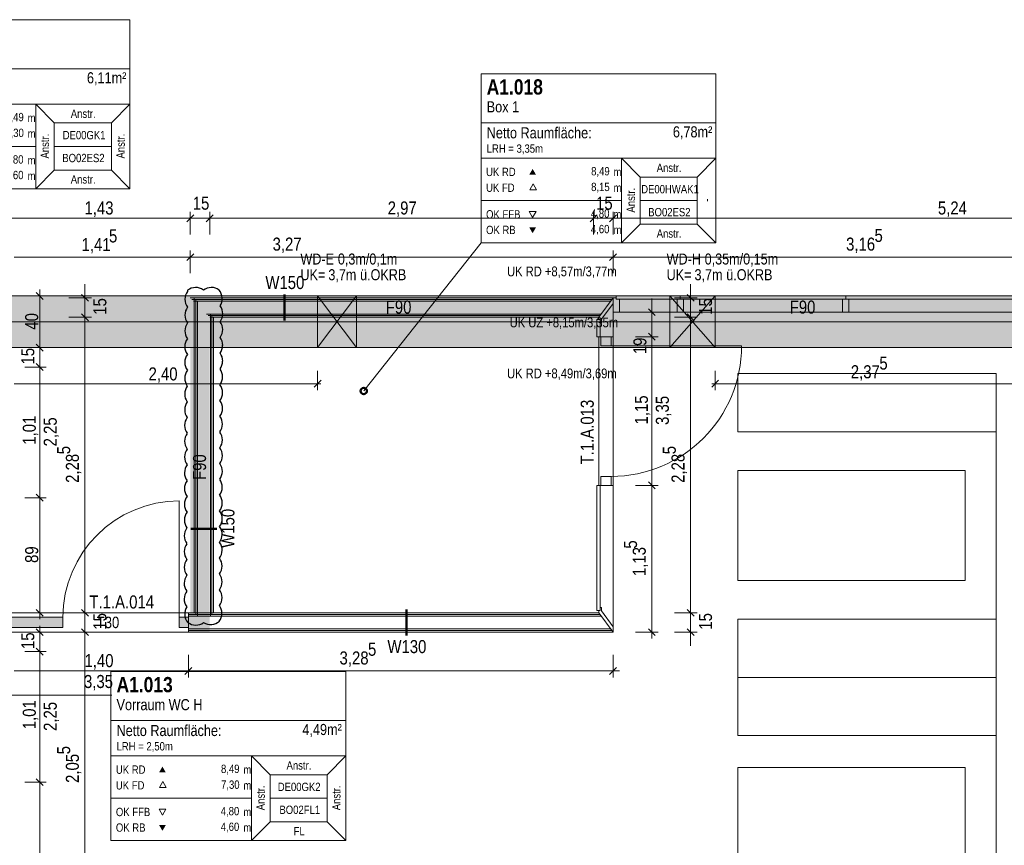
# Model space of a CAD drawing. Extents: x -620 to 3480, y 62 to 1107.
# Tile 66 of 244: x -324 to -171, y 685 to 813. Entities that reach past the tile are written whole.
import ezdxf
from ezdxf.lldxf.tags import DXFTag

# ---------------------------------------------------------------- set-up
doc = ezdxf.new("R2010")
doc.units = 0
doc.layers.get('0').update_dxf_attribs({"lineweight": 35})
for name, color, linetype, lineweight, true_color in [('00 -Bauelemente -Dämmung innen', 7, 'Continuous', 9, 0xff7fe6), ('00 -Bauelemente -Gipskarton', 7, 'Continuous', 9, 0xff7fe6), ('00_Beschriftung UZ', 3, 'Continuous', 13, 0x00ff00), ('30 -34 Innenwände- 11 Durchbruch', 4, 'Continuous', 9, 0x00ffff), ('30 -34 Innenwände- 2 nichttragend', 7, 'Continuous', 18, 0xff7fe6), ('30 -34 Innenwände- 4 Türen_Fenster', 9, 'Continuous', 15, 0x808080), ('30 -35 Decken- 1 Konstruktion-Träger- Stahlbeton', 7, 'grob-A06G9GKW8I', 13, 0x33aa00), ('60- 61 allgemeine Ausstattung- 1 Möbel', 7, 'Continuous', 9, 0x00cccc), ('70 -75 Raumstempel- 1 Raumstempel', 1, 'Continuous', 50, 0xff0000), ('70 -75 Raumstempel-2 Verweislinie', 1, 'Continuous', 9, 0xff0000), ('70 -76 Bemaßung- 2 Allgemein', 9, 'Continuous', 5, 0x808080), ('iwb_Schraffur_ F90_feuerbestaendig', 1, 'Continuous', 13, 0xff0000), ('iwb_Schraffur_ Verglasung', 5, 'Continuous', 13, 0x0000ff)]:
    doc.layers.add(name, color=color, linetype=linetype, lineweight=lineweight, true_color=true_color)
for name, color, linetype, lineweight in [('70 -71 Achsen- 1 Gebäudeachsen', 7, 'STRICHPUNKT2-A06G9GKV8I', 18), ('70 -75 Raumstempel- 3 Wandstempel', 7, 'Continuous', 50), ('Keine', 7, 'Continuous', 9), ('Keine-1', 7, 'Continuous', 15)]:
    doc.layers.add(name, color=color, linetype=linetype, lineweight=lineweight)
doc.layers.add('iwb_Schraffur_Unterzug', color=7, linetype='Continuous', lineweight=5, true_color=0xffffcc, plot=False)
doc.styles.get("Standard").update_dxf_attribs({"font": 'ARIALN.TTF'})
tags = doc.linetypes.add('grob-A06G9GKW8I', pattern=[14, 3, -8, 3]).pattern_tags.tags
tags[8:9] = [DXFTag(74, 4), DXFTag(75, 0), DXFTag(340, '0'), DXFTag(46, 0.0), DXFTag(50, 0.0), DXFTag(44, 0.0), DXFTag(45, 0.0)]
tags[6:7] = [DXFTag(74, 4), DXFTag(75, 0), DXFTag(340, '0'), DXFTag(46, 0.0), DXFTag(50, 0.0), DXFTag(44, 0.0), DXFTag(45, 0.0)]
tags[4:5] = [DXFTag(74, 4), DXFTag(75, 0), DXFTag(340, '0'), DXFTag(46, 0.0), DXFTag(50, 0.0), DXFTag(44, 0.0), DXFTag(45, 0.0)]
tags = doc.linetypes.add('STRICHPUNKT2-A06G9GKV8I', pattern=[12.7, 6.35, -3.175, 0, -3.175]).pattern_tags.tags
tags[10:11] = [DXFTag(74, 4), DXFTag(75, 0), DXFTag(340, '0'), DXFTag(46, 0.0), DXFTag(50, 0.0), DXFTag(44, 0.0), DXFTag(45, 0.0)]
tags[8:9] = [DXFTag(74, 4), DXFTag(75, 0), DXFTag(340, '0'), DXFTag(46, 0.0), DXFTag(50, 0.0), DXFTag(44, 0.0), DXFTag(45, 0.0)]
tags[6:7] = [DXFTag(74, 4), DXFTag(75, 0), DXFTag(340, '0'), DXFTag(46, 0.0), DXFTag(50, 0.0), DXFTag(44, 0.0), DXFTag(45, 0.0)]
tags[4:5] = [DXFTag(74, 4), DXFTag(75, 0), DXFTag(340, '0'), DXFTag(46, 0.0), DXFTag(50, 0.0), DXFTag(44, 0.0), DXFTag(45, 0.0)]

# ---------------------------------------------------------------- blocks, each defined once
blk = doc.blocks.new('Referenz-A06G9GKX8I')
at = {"layer": '00 -Bauelemente -Dämmung innen', "color": 0, "linetype": 'Continuous', "ltscale": 0.13}
for p, q in [((-232.18, 769.16), (-296.71, 769.16)), ((-296.11, 769.16), (-296.11, 720.46)), ((-233.65, 767.16), (-294.71, 767.16)), ((-294.11, 767.16), (-294.11, 720.46)), ((-297.51, 720.46), (-294.21, 720.46)), ((-294.21, 720.46), (-233.65, 720.46)), ((-297.51, 718.46), (-294.21, 718.46)), ((-294.21, 718.46), (-232.18, 718.46))]:
    blk.add_line(p, q, dxfattribs=at)
at = {"layer": '00 -Bauelemente -Gipskarton', "color": 0, "linetype": 'Continuous', "ltscale": 0.13}
for p, q in [((-231.81, 769.66), (-297.21, 769.66)), ((-232, 769.41), (-296.96, 769.41)), ((-296.61, 769.66), (-296.61, 720.96)), ((-296.36, 769.41), (-296.36, 720.71)), ((-232.18, 769.16), (-296.71, 769.16)), ((-296.11, 769.16), (-296.11, 720.46)), ((-233.65, 767.16), (-294.71, 767.16)), ((-233.83, 766.91), (-294.46, 766.91)), ((-234.01, 766.66), (-294.21, 766.66)), ((-294.11, 767.16), (-294.11, 720.46)), ((-293.86, 766.91), (-293.86, 720.71)), ((-293.61, 766.66), (-293.61, 720.96)), ((-297.51, 720.96), (-294.21, 720.96)), ((-297.51, 720.71), (-294.21, 720.71)), ((-294.21, 720.96), (-234.01, 720.96)), ((-294.21, 720.71), (-233.83, 720.71)), ((-297.51, 720.46), (-294.21, 720.46)), ((-294.21, 720.46), (-233.65, 720.46)), ((-297.51, 718.46), (-294.21, 718.46)), ((-297.51, 718.21), (-294.21, 718.21)), ((-297.51, 717.96), (-294.21, 717.96)), ((-294.21, 718.46), (-232.18, 718.46)), ((-294.21, 718.21), (-232, 718.21)), ((-294.21, 717.96), (-231.81, 717.96))]:
    blk.add_line(p, q, dxfattribs=at)
at = {"layer": '30 -34 Innenwände- 11 Durchbruch', "color": 0, "linetype": 'Continuous', "ltscale": 0.13}
for p, q in [((-277.51, 761.96), (-277.51, 769.96)), ((-277.51, 769.96), (-271.51, 761.96)), ((-271.51, 769.96), (-277.51, 761.96)), ((-277.51, 769.96), (-271.51, 769.96)), ((-271.51, 769.96), (-277.51, 761.96)), ((-271.51, 761.96), (-277.51, 769.96)), ((-271.51, 761.96), (-271.51, 769.96)), ((-223.01, 769.96), (-216.01, 769.96)), ((-216.01, 769.96), (-223.01, 761.96)), ((-216.01, 761.96), (-223.01, 769.96)), ((-223.01, 761.96), (-223.01, 769.96)), ((-223.01, 769.96), (-216.01, 761.96)), ((-216.01, 769.96), (-223.01, 761.96)), ((-216.01, 761.96), (-216.01, 769.96)), ((-277.51, 761.96), (-271.51, 761.96)), ((-223.01, 761.96), (-216.01, 761.96))]:
    blk.add_line(p, q, dxfattribs=at)
at = {"layer": '30 -34 Innenwände- 11 Durchbruch', "color": 0, "lineweight": 0}
for points in [[(-277.51, 761.96), (-277.51, 769.96), (-274.51, 765.96)], [(-271.51, 761.96), (-274.51, 765.96), (-271.51, 769.96)], [(-223.01, 761.96), (-223.01, 769.96), (-219.51, 765.96)], [(-216.01, 761.96), (-219.51, 765.96), (-216.01, 769.96)]]:
    blk.add_solid(points, dxfattribs=at)
at = {"layer": '30 -34 Innenwände- 2 nichttragend', "color": 0, "linetype": 'Continuous', "ltscale": 0.18}
for p, q in [((-231.81, 769.66), (-297.21, 769.66)), ((-296.61, 769.66), (-296.61, 720.96)), ((-234.01, 766.66), (-294.21, 766.66)), ((-293.61, 766.66), (-293.61, 720.96)), ((-297.51, 720.96), (-294.21, 720.96)), ((-297.51, 720.71), (-297.51, 720.96)), ((-297.51, 720.71), (-297.51, 720.96)), ((-297.51, 720.46), (-297.51, 720.71)), ((-297.51, 717.96), (-297.51, 720.71)), ((-294.21, 720.96), (-234.01, 720.96)), ((-297.51, 718.46), (-297.51, 720.46)), ((-297.51, 718.21), (-297.51, 718.46)), ((-297.51, 717.96), (-297.51, 718.21)), ((-297.51, 717.96), (-294.21, 717.96)), ((-294.21, 717.96), (-231.81, 717.96))]:
    blk.add_line(p, q, dxfattribs=at)
at = {"layer": '30 -34 Innenwände- 2 nichttragend', "color": 0, "lineweight": 9}
for p, q in [((-234.01, 766.66), (-231.81, 769.66)), ((-231.81, 769.66), (-231.81, 763.66)), ((-231.81, 767.46), (-231.81, 769.66)), ((-231.81, 769.66), (-231.31, 769.66)), ((-169.01, 769.96), (-231.31, 769.96)), ((-231.31, 769.96), (-231.31, 769.46)), ((-231.31, 769.46), (-169.01, 769.46)), ((-230.81, 769.46), (-230.81, 767.46)), ((-221.91, 767.46), (-221.91, 769.46)), ((-221.41, 769.46), (-221.41, 769.96)), ((-220.91, 767.46), (-220.91, 769.46)), ((-196.31, 767.46), (-196.31, 769.46)), ((-195.81, 769.46), (-195.81, 769.96)), ((-195.31, 767.46), (-195.31, 769.46)), ((-233.61, 766.36), (-231.81, 768.81)), ((-234.31, 766.25), (-234.27, 766.31)), ((-234.31, 763.66), (-234.31, 766.25)), ((-234.27, 766.31), (-233.81, 766.31)), ((-234.01, 766.31), (-234.01, 766.66)), ((-233.81, 763.66), (-233.81, 766.31)), ((-233.61, 765.81), (-233.61, 766.36)), ((-230.81, 767.46), (-231.81, 767.46)), ((-230.81, 767.46), (-195.31, 767.46)), ((-195.31, 767.46), (-168.51, 767.46)), ((-233.81, 765.81), (-233.61, 765.81)), ((-231.81, 763.66), (-234.31, 763.66)), ((-231.81, 740.66), (-234.31, 740.66)), ((-234.31, 740.66), (-234.31, 721.37)), ((-233.81, 721.3), (-233.81, 740.66)), ((-231.81, 717.96), (-231.81, 740.66)), ((-234.31, 721.37), (-234.27, 721.3)), ((-234.27, 721.3), (-233.81, 721.3)), ((-234.01, 721.3), (-234.01, 720.96)), ((-234.01, 720.96), (-231.81, 717.96)), ((-233.81, 721.8), (-233.61, 721.8)), ((-233.61, 721.8), (-233.61, 721.26)), ((-233.61, 721.26), (-231.81, 718.8))]:
    blk.add_line(p, q, dxfattribs=at)
at = {"layer": '30 -34 Innenwände- 2 nichttragend', "color": 0}
for p, q in [((-231.81, 769.66), (-231.81, 768.81)), ((-231.81, 769.66), (-231.31, 769.66)), ((-231.31, 769.66), (-231.31, 769.46)), ((-231.31, 769.46), (-230.81, 769.46)), ((-230.81, 769.46), (-230.81, 767.46)), ((-221.91, 767.46), (-221.91, 769.46)), ((-221.91, 769.46), (-220.91, 769.46)), ((-220.91, 769.46), (-220.91, 767.46)), ((-196.31, 767.46), (-196.31, 769.46)), ((-196.31, 769.46), (-195.31, 769.46)), ((-195.31, 769.46), (-195.31, 767.46)), ((-231.81, 768.81), (-233.61, 766.36)), ((-234.01, 766.31), (-234.01, 766.66)), ((-233.81, 766.31), (-234.01, 766.31)), ((-233.81, 765.81), (-233.81, 766.31)), ((-233.61, 766.36), (-233.61, 765.81)), ((-230.81, 767.46), (-231.81, 767.46)), ((-220.91, 767.46), (-221.91, 767.46)), ((-195.31, 767.46), (-196.31, 767.46)), ((-233.61, 765.81), (-233.81, 765.81)), ((-234.01, 720.96), (-234.01, 721.3)), ((-234.01, 721.3), (-233.81, 721.3)), ((-233.81, 721.3), (-233.81, 721.8)), ((-233.81, 721.8), (-233.61, 721.8)), ((-233.61, 721.8), (-233.61, 721.26)), ((-233.61, 721.26), (-231.81, 718.8)), ((-231.81, 718.8), (-231.81, 717.96))]:
    blk.add_line(p, q, dxfattribs=at)
at = {"layer": '30 -34 Innenwände- 2 nichttragend', "color": 0, "lineweight": 5}
for p, q in [((-231.31, 769.96), (-231.31, 769.46)), ((-221.41, 769.96), (-231.31, 769.96)), ((-231.31, 769.46), (-221.41, 769.46)), ((-221.41, 769.46), (-221.41, 769.96)), ((-221.41, 769.96), (-221.41, 769.46)), ((-195.81, 769.96), (-221.41, 769.96)), ((-221.41, 769.46), (-195.81, 769.46)), ((-195.81, 769.96), (-195.81, 769.46)), ((-170.21, 769.96), (-195.81, 769.96)), ((-195.81, 769.46), (-195.81, 769.96)), ((-195.81, 769.46), (-170.21, 769.46)), ((-234.31, 766.25), (-234.31, 763.66)), ((-233.81, 766.31), (-234.27, 766.31)), ((-233.81, 763.66), (-233.81, 766.31)), ((-234.31, 763.66), (-233.81, 763.66)), ((-234.31, 721.37), (-234.31, 740.66)), ((-234.31, 740.66), (-233.81, 740.66)), ((-233.81, 740.66), (-233.81, 721.3)), ((-233.81, 721.3), (-234.27, 721.3))]:
    blk.add_line(p, q, dxfattribs=at)
at = {"layer": '30 -34 Innenwände- 2 nichttragend', "color": 0, "linetype": 'Continuous', "lineweight": 9, "ltscale": 0.13}
for p, q in [((-231.81, 763.66), (-234.01, 763.66)), ((-231.81, 763.66), (-234.01, 763.66)), ((-231.81, 740.66), (-234.01, 740.66)), ((-231.81, 740.66), (-234.01, 740.66))]:
    blk.add_line(p, q, dxfattribs=at)
at = {"layer": '30 -34 Innenwände- 4 Türen_Fenster', "color": 0, "linetype": 'grob-A06G9GKW8I', "ltscale": 0.15}
for p, q in [((-234.01, 740.66), (-234.01, 763.66)), ((-231.81, 740.66), (-231.81, 763.66)), ((-232.11, 762.26), (-211.91, 762.26)), ((-298.91, 720.26), (-298.91, 738.26)), ((-325.51, 720.96), (-297.51, 720.96)), ((-325.51, 717.96), (-297.51, 717.96))]:
    blk.add_line(p, q, dxfattribs=at)
at = {"layer": '30 -34 Innenwände- 4 Türen_Fenster', "color": 0, "linetype": 'Continuous', "ltscale": 0.15}
for p, q in [((-233.71, 762.26), (-233.71, 763.66)), ((-233.71, 763.66), (-232.11, 763.66)), ((-232.11, 763.66), (-232.11, 762.26)), ((-232.11, 762.26), (-233.71, 762.26)), ((-233.71, 740.66), (-233.71, 742.06)), ((-233.71, 742.06), (-232.11, 742.06)), ((-232.11, 742.06), (-232.11, 740.66)), ((-232.11, 740.66), (-233.71, 740.66)), ((-325.51, 720.26), (-316.91, 720.26)), ((-316.91, 720.26), (-316.91, 718.66)), ((-298.91, 720.26), (-297.51, 720.26)), ((-298.91, 718.66), (-298.91, 720.26)), ((-297.51, 720.26), (-297.51, 718.66)), ((-316.91, 718.66), (-325.51, 718.66)), ((-297.51, 718.66), (-298.91, 718.66))]:
    blk.add_line(p, q, dxfattribs=at)
at = {"layer": '30 -34 Innenwände- 4 Türen_Fenster', "color": 0, "linetype": 'grob-A06G9GKW8I', "ltscale": 0.15}
for centre, major_axis in [((-232.11, 762.26), (0, -20.2)), ((-298.91, 720.26), (0, 18))]:
    blk.add_ellipse(centre, major_axis=major_axis, ratio=1, start_param=0, end_param=1.570796, dxfattribs=at)
at = {"layer": '30 -35 Decken- 1 Konstruktion-Träger- Stahlbeton', "color": 0}
for p, q in [((-562.01, 769.96), (-3.51, 769.96)), ((-562.01, 761.96), (-3.51, 761.96))]:
    blk.add_line(p, q, dxfattribs=at)
at = {"layer": '60- 61 allgemeine Ausstattung- 1 Möbel', "color": 0, "linetype": 'Continuous', "ltscale": 0.13}
for p, q in [((-212.51, 757.96), (-172.51, 757.96)), ((-212.51, 748.96), (-212.51, 757.96)), ((-172.51, 666.06), (-172.51, 757.96)), ((-172.51, 757.96), (-172.51, 748.96)), ((-172.51, 748.96), (-212.51, 748.96)), ((-212.51, 742.96), (-177.33, 742.96)), ((-212.51, 725.96), (-212.51, 742.96)), ((-177.33, 742.96), (-177.33, 725.96)), ((-177.33, 725.96), (-212.51, 725.96)), ((-212.51, 719.96), (-172.51, 719.96)), ((-212.51, 710.96), (-212.51, 719.96)), ((-172.51, 719.96), (-172.51, 710.96)), ((-212.51, 710.96), (-172.51, 710.96)), ((-212.51, 701.96), (-212.51, 710.96)), ((-172.51, 710.96), (-212.51, 710.96)), ((-172.51, 710.96), (-172.51, 701.96)), ((-172.51, 701.96), (-212.51, 701.96)), ((-212.51, 697.01), (-177.33, 697.01)), ((-212.51, 680.01), (-212.51, 697.01)), ((-177.33, 697.01), (-177.33, 680.01))]:
    blk.add_line(p, q, dxfattribs=at)
at = {"layer": '70 -71 Achsen- 1 Gebäudeachsen', "color": 0, "linetype": 'STRICHPUNKT2-A06G9GKV8I', "ltscale": 0.18}
blk.add_line((-562.01, 765.96), (85.43, 765.96), dxfattribs=at)
at = {"layer": '70 -75 Raumstempel- 1 Raumstempel', "color": 0, "lineweight": 9}
for p, q in [((-306.54, 812.68), (-342.86, 812.68)), ((-306.54, 786.54), (-306.54, 812.68)), ((-306.54, 805.08), (-342.86, 805.08)), ((-252.21, 804.31), (-252.21, 778.17)), ((-215.89, 804.31), (-252.21, 804.31)), ((-215.89, 778.17), (-215.89, 804.31)), ((-342.86, 799.61), (-321.13, 799.61)), ((-318.25, 796.71), (-321.13, 799.61)), ((-306.54, 799.61), (-321.13, 799.61)), ((-321.13, 799.61), (-321.13, 786.54)), ((-309.42, 796.71), (-306.54, 799.61)), ((-318.25, 789.43), (-318.25, 796.71)), ((-318.25, 796.71), (-309.42, 796.71)), ((-309.42, 789.43), (-309.42, 796.71)), ((-215.89, 796.72), (-252.21, 796.72)), ((-342.86, 793.07), (-321.13, 793.07)), ((-309.42, 793.07), (-318.25, 793.07)), ((-252.21, 791.24), (-230.48, 791.24)), ((-227.6, 788.35), (-230.48, 791.24)), ((-215.89, 791.24), (-230.48, 791.24)), ((-230.48, 791.24), (-230.48, 778.17)), ((-218.77, 788.35), (-215.89, 791.24)), ((-318.25, 789.43), (-321.13, 786.54)), ((-318.25, 789.43), (-309.42, 789.43)), ((-309.42, 789.43), (-306.54, 786.54)), ((-227.6, 781.07), (-227.6, 788.35)), ((-227.6, 788.35), (-218.77, 788.35)), ((-218.77, 781.07), (-218.77, 788.35)), ((-306.54, 786.54), (-342.86, 786.54)), ((-244.18, 787.28), (-244.7, 786.38)), ((-244.7, 786.38), (-243.65, 786.38)), ((-243.65, 786.38), (-244.18, 787.28)), ((-252.21, 784.71), (-230.48, 784.71)), ((-218.77, 784.71), (-227.6, 784.71)), ((-244.25, 782.1), (-244.77, 783.01)), ((-244.77, 783.01), (-243.72, 783.01)), ((-243.72, 783.01), (-244.25, 782.1)), ((-227.6, 781.07), (-230.48, 778.17)), ((-227.6, 781.07), (-218.77, 781.07)), ((-218.77, 781.07), (-215.89, 778.17)), ((-215.89, 778.17), (-252.21, 778.17)), ((-309.49, 711.89), (-309.49, 685.75)), ((-273.16, 711.89), (-309.49, 711.89)), ((-273.16, 685.75), (-273.16, 711.89)), ((-273.16, 704.29), (-309.49, 704.29)), ((-309.49, 698.82), (-287.76, 698.82)), ((-284.87, 695.92), (-287.76, 698.82)), ((-273.16, 698.82), (-287.76, 698.82)), ((-287.76, 698.82), (-287.76, 685.75)), ((-276.05, 695.92), (-273.16, 698.82)), ((-301.45, 694.86), (-301.97, 693.95)), ((-300.93, 693.95), (-301.45, 694.86)), ((-284.87, 688.65), (-284.87, 695.92)), ((-284.87, 695.92), (-276.05, 695.92)), ((-276.05, 688.65), (-276.05, 695.92)), ((-301.97, 693.95), (-300.93, 693.95)), ((-309.49, 692.28), (-287.76, 692.28)), ((-276.05, 692.28), (-284.87, 692.28)), ((-301.52, 689.68), (-302.04, 690.58)), ((-302.04, 690.58), (-301, 690.58)), ((-301, 690.58), (-301.52, 689.68)), ((-284.87, 688.65), (-287.76, 685.75)), ((-284.87, 688.65), (-276.05, 688.65)), ((-276.05, 688.65), (-273.16, 685.75)), ((-273.16, 685.75), (-309.49, 685.75))]:
    blk.add_line(p, q, dxfattribs=at)
at = {"layer": '70 -75 Raumstempel- 1 Raumstempel', "color": 0, "lineweight": 0}
for points in [[(-243.72, 788.7), (-244.25, 789.6), (-244.77, 788.7)], [(-243.72, 780.57), (-244.25, 779.66), (-244.77, 780.57)], [(-301, 696.27), (-301.52, 697.18), (-302.04, 696.27)], [(-301, 688.14), (-301.52, 687.24), (-302.04, 688.14)]]:
    blk.add_solid(points, dxfattribs=at)
at = {"layer": '70 -75 Raumstempel- 3 Wandstempel', "color": 0, "linetype": 'Continuous', "ltscale": 0.5}
for p, q in [((-282.65, 770.16), (-282.65, 766.16)), ((-293.11, 733.96), (-297.11, 733.96)), ((-263.76, 717.46), (-263.76, 721.46))]:
    blk.add_line(p, q, dxfattribs=at)
at = {"layer": '70 -75 Raumstempel-2 Verweislinie', "color": 0}
for p, q in [((-252.21, 778.17), (-270.38, 755.26)), ((-309.36, 708.2), (-359.16, 708.2))]:
    blk.add_line(p, q, dxfattribs=at)
at = {"layer": '70 -75 Raumstempel-2 Verweislinie', "color": 0, "linetype": 'ByBlock', "lineweight": 50, "ltscale": 0.5}
blk.add_circle((-270.38, 755.26), 0.5, dxfattribs=at)
at = {"layer": '70 -76 Bemaßung- 2 Allgemein', "color": 0, "linetype": 'Continuous', "ltscale": 0.13}
for p, q in [((-298.27, 781.96), (-324.75, 781.96)), ((-298.27, 781.96), (-299.33, 781.96)), ((-296.21, 781.96), (-298.27, 781.96)), ((-296.21, 781.96), (-298.27, 781.96)), ((-297.21, 779.46), (-297.21, 782.96)), ((-297.21, 779.46), (-297.21, 782.96)), ((-294.21, 781.96), (-297.21, 781.96)), ((-295.21, 781.96), (-293.15, 781.96)), ((-295.21, 781.96), (-293.15, 781.96)), ((-294.21, 779.46), (-294.21, 782.96)), ((-294.21, 779.46), (-294.21, 782.96)), ((-235.87, 781.96), (-293.15, 781.96)), ((-293.15, 781.96), (-292.09, 781.96)), ((-235.87, 781.96), (-236.93, 781.96)), ((-233.81, 781.96), (-235.87, 781.96)), ((-233.81, 781.96), (-235.87, 781.96)), ((-234.81, 779.46), (-234.81, 782.96)), ((-234.81, 779.46), (-234.81, 782.96)), ((-231.81, 781.96), (-234.81, 781.96)), ((-232.81, 781.96), (-230.75, 781.96)), ((-232.81, 781.96), (-230.75, 781.96)), ((-231.81, 779.46), (-231.81, 782.96)), ((-231.81, 779.46), (-231.81, 782.96)), ((-230.75, 781.96), (-229.69, 781.96)), ((-128.07, 781.96), (-230.75, 781.96)), ((-297.21, 773.46), (-297.21, 776.96)), ((-297.21, 773.46), (-297.21, 776.96)), ((-231.81, 773.46), (-231.81, 776.96)), ((-231.81, 773.46), (-231.81, 776.96)), ((-298.27, 775.96), (-324.45, 775.96)), ((-296.21, 775.96), (-298.27, 775.96)), ((-298.21, 775.96), (-296.15, 775.96)), ((-232.87, 775.96), (-296.15, 775.96)), ((-230.81, 775.96), (-232.87, 775.96)), ((-232.81, 775.96), (-230.75, 775.96)), ((-169.57, 775.96), (-230.75, 775.96)), ((-320.51, 770.96), (-320.51, 768.9)), ((-313.51, 770.72), (-313.51, 771.78)), ((-219.81, 770.72), (-219.81, 771.78)), ((-322.51, 769.96), (-319.51, 769.96)), ((-316.01, 769.66), (-312.51, 769.66)), ((-313.51, 768.66), (-313.51, 770.72)), ((-313.51, 766.66), (-313.51, 769.66)), ((-225.81, 768.52), (-225.81, 769.58)), ((-222.31, 769.66), (-218.81, 769.66)), ((-219.81, 768.66), (-219.81, 770.72)), ((-219.81, 766.66), (-219.81, 769.66)), ((-320.51, 763.02), (-320.51, 768.9)), ((-225.81, 766.46), (-225.81, 768.52)), ((-316.01, 766.66), (-312.51, 766.66)), ((-316.01, 766.66), (-312.51, 766.66)), ((-313.51, 767.66), (-313.51, 765.6)), ((-313.51, 767.66), (-313.51, 765.6)), ((-228.31, 767.46), (-224.81, 767.46)), ((-225.81, 763.66), (-225.81, 767.46)), ((-222.31, 766.66), (-218.81, 766.66)), ((-222.31, 766.66), (-218.81, 766.66)), ((-219.81, 767.66), (-219.81, 765.6)), ((-219.81, 767.66), (-219.81, 765.6)), ((-313.51, 722.02), (-313.51, 765.6)), ((-313.51, 765.6), (-313.51, 764.54)), ((-219.81, 765.6), (-219.81, 764.54)), ((-219.81, 722.02), (-219.81, 765.6)), ((-228.31, 763.66), (-224.81, 763.66)), ((-228.31, 763.66), (-224.81, 763.66)), ((-225.81, 764.66), (-225.81, 762.6)), ((-225.81, 764.66), (-225.81, 762.6)), ((-322.81, 761.96), (-319.51, 761.96)), ((-322.81, 761.96), (-319.51, 761.96)), ((-320.51, 760.96), (-320.51, 763.02)), ((-320.51, 762.96), (-320.51, 760.9)), ((-225.81, 762.6), (-225.81, 761.54)), ((-225.81, 741.72), (-225.81, 762.6)), ((-320.51, 760.02), (-320.51, 760.9)), ((-322.81, 758.96), (-319.51, 758.96)), ((-322.81, 758.96), (-319.51, 758.96)), ((-320.51, 757.96), (-320.51, 760.02)), ((-320.51, 759.96), (-320.51, 757.9)), ((-320.51, 739.82), (-320.51, 757.9)), ((-277.51, 758.39), (-277.51, 755.39)), ((-216.01, 758.39), (-216.01, 755.39)), ((-278.57, 756.39), (-324.45, 756.39)), ((-277.01, 756.39), (-278.57, 756.39)), ((-276.98, 756.92), (-278.04, 755.86)), ((-216.54, 755.86), (-215.48, 756.92)), ((-216.51, 756.39), (-214.95, 756.39)), ((-169.57, 756.39), (-214.95, 756.39)), ((-228.31, 740.66), (-224.81, 740.66)), ((-228.31, 740.66), (-224.81, 740.66)), ((-225.81, 739.66), (-225.81, 741.72)), ((-225.81, 741.66), (-225.81, 739.6)), ((-320.51, 737.76), (-320.51, 739.82)), ((-320.51, 739.76), (-320.51, 737.7)), ((-225.81, 719.02), (-225.81, 739.6)), ((-322.81, 738.76), (-319.51, 738.76)), ((-322.81, 738.76), (-319.51, 738.76)), ((-320.51, 722.02), (-320.51, 737.7)), ((-313.51, 722.02), (-313.51, 723.08)), ((-219.81, 722.02), (-219.81, 723.08)), ((-322.81, 720.96), (-319.51, 720.96)), ((-320.51, 719.96), (-320.51, 722.02)), ((-316.01, 720.96), (-312.51, 720.96)), ((-316.01, 720.96), (-312.51, 720.96)), ((-313.51, 719.96), (-313.51, 722.02)), ((-313.51, 719.96), (-313.51, 722.02)), ((-313.51, 717.96), (-313.51, 720.96)), ((-222.31, 720.96), (-218.81, 720.96)), ((-222.31, 720.96), (-218.81, 720.96)), ((-219.81, 719.96), (-219.81, 722.02)), ((-219.81, 719.96), (-219.81, 722.02)), ((-219.81, 717.96), (-219.81, 720.96)), ((-225.81, 716.96), (-225.81, 719.02)), ((-322.51, 717.96), (-319.51, 717.96)), ((-320.51, 718.96), (-320.51, 716.9)), ((-316.01, 717.96), (-312.51, 717.96)), ((-316.01, 717.96), (-312.51, 717.96)), ((-313.51, 718.96), (-313.51, 716.9)), ((-313.51, 718.96), (-313.51, 716.9)), ((-228.31, 717.96), (-224.81, 717.96)), ((-222.31, 717.96), (-218.81, 717.96)), ((-219.81, 718.96), (-219.81, 716.9)), ((-320.51, 716.02), (-320.51, 716.9)), ((-320.51, 713.96), (-320.51, 716.02)), ((-313.51, 716.9), (-313.51, 715.84)), ((-313.51, 677.92), (-313.51, 716.9)), ((-219.81, 716.9), (-219.81, 715.84)), ((-322.81, 714.96), (-319.51, 714.96)), ((-322.81, 714.96), (-319.51, 714.96)), ((-320.51, 715.96), (-320.51, 713.9)), ((-297.51, 714.46), (-297.51, 710.96)), ((-297.51, 714.46), (-297.51, 710.96)), ((-231.81, 714.46), (-231.81, 710.96)), ((-320.51, 695.82), (-320.51, 713.9)), ((-324.45, 711.96), (-298.57, 711.96)), ((-324.45, 711.96), (-323.39, 711.96)), ((-296.51, 711.96), (-298.57, 711.96)), ((-298.51, 711.96), (-296.45, 711.96)), ((-296.45, 711.96), (-232.87, 711.96)), ((-230.81, 711.96), (-232.87, 711.96)), ((-322.81, 694.76), (-319.51, 694.76)), ((-322.81, 694.76), (-319.51, 694.76)), ((-320.51, 693.76), (-320.51, 695.82)), ((-320.51, 695.76), (-320.51, 693.7)), ((-320.51, 668.87), (-320.51, 693.7))]:
    blk.add_line(p, q, dxfattribs=at)
at = {"layer": '70 -76 Bemaßung- 2 Allgemein', "color": 0, "linetype": 'Continuous', "lineweight": 20, "ltscale": 0.2}
for p, q in [((-296.68, 782.49), (-297.74, 781.43)), ((-296.68, 782.49), (-297.74, 781.43)), ((-294.74, 781.43), (-293.68, 782.49)), ((-294.74, 781.43), (-293.68, 782.49)), ((-234.28, 782.49), (-235.34, 781.43)), ((-234.28, 782.49), (-235.34, 781.43)), ((-232.34, 781.43), (-231.28, 782.49)), ((-232.34, 781.43), (-231.28, 782.49)), ((-296.68, 776.49), (-297.74, 775.43)), ((-297.74, 775.43), (-296.68, 776.49)), ((-232.34, 775.43), (-231.28, 776.49)), ((-231.28, 776.49), (-232.34, 775.43)), ((-321.04, 770.49), (-319.98, 769.43)), ((-312.98, 769.13), (-314.04, 770.19)), ((-219.28, 769.13), (-220.34, 770.19)), ((-225.28, 766.93), (-226.34, 767.99)), ((-314.04, 767.19), (-312.98, 766.13)), ((-314.04, 767.19), (-312.98, 766.13)), ((-220.34, 767.19), (-219.28, 766.13)), ((-220.34, 767.19), (-219.28, 766.13)), ((-226.34, 764.19), (-225.28, 763.13)), ((-226.34, 764.19), (-225.28, 763.13)), ((-321.04, 762.49), (-319.98, 761.43)), ((-319.98, 761.43), (-321.04, 762.49)), ((-319.98, 758.43), (-321.04, 759.49)), ((-321.04, 759.49), (-319.98, 758.43)), ((-226.34, 741.19), (-225.28, 740.13)), ((-225.28, 740.13), (-226.34, 741.19)), ((-319.98, 738.23), (-321.04, 739.29)), ((-321.04, 739.29), (-319.98, 738.23)), ((-319.98, 720.43), (-321.04, 721.49)), ((-312.98, 720.43), (-314.04, 721.49)), ((-312.98, 720.43), (-314.04, 721.49)), ((-219.28, 720.43), (-220.34, 721.49)), ((-219.28, 720.43), (-220.34, 721.49)), ((-321.04, 718.49), (-319.98, 717.43)), ((-314.04, 718.49), (-312.98, 717.43)), ((-314.04, 718.49), (-312.98, 717.43)), ((-225.28, 717.43), (-226.34, 718.49)), ((-220.34, 718.49), (-219.28, 717.43)), ((-321.04, 715.49), (-319.98, 714.43)), ((-319.98, 714.43), (-321.04, 715.49)), ((-298.04, 711.43), (-296.98, 712.49)), ((-296.98, 712.49), (-298.04, 711.43)), ((-231.28, 712.49), (-232.34, 711.43)), ((-319.98, 694.23), (-321.04, 695.29)), ((-321.04, 695.29), (-319.98, 694.23))]:
    blk.add_line(p, q, dxfattribs=at)
at = {"layer": 'Keine-1', "color": 0, "linetype": 'Continuous', "lineweight": -2, "ltscale": 0.25}
for centre, major_axis in [((-297.5, 770.75), (-0.13, 0.098)), ((-296.41, 769.23), (0, 2.03)), ((-296.41, 769.23), (1.22, 1.63)), ((-293.97, 769.23), (0, 2.03)), ((-293.97, 769.23), (1.22, 1.63)), ((-294.29, 769.52), (2.03, 0.14)), ((-296.01, 769.43), (-1.62, 1.22)), ((-296.01, 769.43), (-2.03, 0.01)), ((-297.5, 770.75), (-0.163, 0)), ((-294.29, 769.52), (1.7, -1.11)), ((-296.01, 766.99), (-1.62, 1.22)), ((-294.21, 767.2), (2.03, -0.01)), ((-296.01, 766.99), (-2.03, 0.01)), ((-294.21, 767.2), (1.62, -1.22)), ((-296.02, 764.56), (-1.62, 1.22)), ((-294.22, 764.77), (1.62, -1.22)), ((-294.22, 764.77), (2.03, -0.01)), ((-296.03, 762.12), (-1.62, 1.22)), ((-296.02, 764.56), (-2.03, 0.01)), ((-294.23, 762.33), (2.03, -0.01)), ((-296.03, 762.12), (-2.03, 0.01)), ((-294.23, 762.33), (1.62, -1.22)), ((-296.03, 759.68), (-1.62, 1.22)), ((-294.23, 759.89), (2.03, -0.01)), ((-296.03, 759.68), (-2.03, 0.01)), ((-294.23, 759.89), (1.62, -1.22)), ((-294.24, 757.45), (2.03, -0.01)), ((-296.04, 757.24), (-1.62, 1.22)), ((-296.04, 757.24), (-2.03, 0.01)), ((-294.24, 757.45), (1.62, -1.22)), ((-296.05, 754.8), (-1.62, 1.22)), ((-294.25, 755.01), (2.03, -0.01)), ((-296.05, 754.8), (-2.03, 0.01)), ((-294.25, 755.01), (1.62, -1.22)), ((-296.05, 752.36), (-1.62, 1.22)), ((-294.25, 752.57), (1.62, -1.22)), ((-294.25, 752.57), (2.03, -0.01)), ((-296.05, 752.36), (-2.03, 0.01)), ((-296.06, 749.93), (-1.62, 1.22)), ((-294.26, 750.14), (2.03, -0.01)), ((-296.06, 749.93), (-2.03, 0.01)), ((-294.26, 750.14), (1.62, -1.22)), ((-296.07, 747.49), (-1.62, 1.22)), ((-294.27, 747.7), (2.03, -0.01)), ((-296.07, 747.49), (-2.03, 0.01)), ((-294.27, 747.7), (1.62, -1.22)), ((-294.27, 745.26), (2.03, -0.01)), ((-296.07, 745.05), (-2.03, 0.01)), ((-296.07, 745.05), (-1.62, 1.22)), ((-294.27, 745.26), (1.62, -1.22)), ((-296.08, 742.61), (-1.62, 1.22)), ((-294.28, 742.82), (2.03, -0.01)), ((-296.08, 742.61), (-2.03, 0.01)), ((-294.28, 742.82), (1.62, -1.22)), ((-296.09, 740.17), (-1.62, 1.22)), ((-294.29, 740.38), (2.03, -0.01)), ((-294.29, 740.38), (1.62, -1.22)), ((-296.09, 737.73), (-1.62, 1.22)), ((-296.09, 740.17), (-2.03, 0.01)), ((-294.29, 737.94), (2.03, -0.01)), ((-296.09, 737.73), (-2.03, 0.01)), ((-294.29, 737.94), (1.62, -1.22)), ((-296.1, 735.3), (-1.62, 1.22)), ((-294.3, 735.51), (2.03, -0.01)), ((-296.1, 735.3), (-2.03, 0.01)), ((-294.3, 735.51), (1.62, -1.22)), ((-294.31, 733.07), (2.03, -0.01)), ((-296.11, 732.86), (-1.62, 1.22)), ((-296.11, 732.86), (-2.03, 0.01)), ((-294.31, 733.07), (1.62, -1.22)), ((-296.11, 730.42), (-1.62, 1.22)), ((-294.31, 730.63), (2.03, -0.01)), ((-296.11, 730.42), (-2.03, 0.01)), ((-294.31, 730.63), (1.62, -1.22)), ((-296.12, 727.98), (-1.62, 1.22)), ((-294.32, 728.19), (1.62, -1.22)), ((-294.32, 728.19), (2.03, -0.01)), ((-296.13, 725.54), (-1.62, 1.22)), ((-296.12, 727.98), (-2.03, 0.01)), ((-294.33, 725.75), (2.03, -0.01)), ((-296.13, 725.54), (-2.03, 0.01)), ((-294.33, 725.75), (1.62, -1.22)), ((-296.13, 723.1), (-1.62, 1.22)), ((-294.33, 723.31), (2.03, -0.01)), ((-296.13, 723.1), (-2.03, 0.01)), ((-294.33, 723.31), (1.62, -1.22)), ((-294.34, 720.87), (2.03, -0.01)), ((-296.05, 720.79), (-1.71, 1.1)), ((-296.05, 720.79), (-2.03, -0.15)), ((-294.34, 720.87), (1.62, -1.22)), ((-296.36, 721.08), (-1.22, -1.62)), ((-296.36, 721.08), (-0.01, -2.03)), ((-294.07, 721.17), (-1.08, -1.72)), ((-294.07, 721.17), (0.17, -2.03))]:
    blk.add_ellipse(centre, major_axis=major_axis, ratio=1, start_param=0, end_param=0.643501, dxfattribs=at)
at = {"layer": '00_Beschriftung UZ', "color": 0, "linetype": 'ByBlock', "lineweight": 5, "ltscale": 0.13, "char_height": 1.5103, "attachment_point": 1}
for s, insert in [('{\\fArial Narrow;UK RD +8,57m/3,77m}', (-248.21, 774.51)), ('{\\fArial Narrow;UK UZ +8,15m/3,35m}', (-247.8, 766.62)), ('{\\fArial Narrow;UK RD +8,49m/3,69m}', (-248.21, 758.73))]:
    blk.add_mtext(s, dxfattribs=dict(at, insert=insert))
at = {"layer": '30 -34 Innenwände- 11 Durchbruch', "color": 0, "linetype": 'Continuous', "ltscale": 0.13, "char_height": 1.7, "attachment_point": 1}
for s, insert in [('{\\fArial Narrow;WD-E}', (-280.17, 776.52)), ('{\\fArial Narrow;0,3m/0,1m}', (-274.38, 776.52)), ('{\\fArial Narrow;WD-H}', (-223.51, 776.52)), ('{\\fArial Narrow;0,35m/0,15m}', (-217.63, 776.52)), ('{\\fArial Narrow;UK=}', (-280.17, 774.09)), ('{\\fArial Narrow;3,7m}', (-275.85, 774.09)), ('{\\fArial Narrow;ü.OKRB}', (-270.94, 774.09)), ('{\\fArial Narrow;UK=}', (-223.51, 774.09)), ('{\\fArial Narrow;3,7m}', (-219.2, 774.09)), ('{\\fArial Narrow;ü.OKRB}', (-214.29, 774.09))]:
    blk.add_mtext(s, dxfattribs=dict(at, insert=insert))
at = {"layer": '70 -75 Raumstempel- 1 Raumstempel', "color": 0, "linetype": 'Continuous', "ltscale": 0.5, "attachment_point": 1}
for s, insert, char_height, rotation in [('{\\fArial Narrow;Netto Raumfläche:}', (-342, 804.4), 1.7117, 0), ('{\\fArial Narrow;6,11m²}', (-313.2, 804.55), 1.7117, 0), ('{\\fArial Narrow|b1|i0;A1.018}', (-251.35, 803.46), 2.3536, 0), ('{\\fArial Narrow;Box 1}', (-251.35, 800.06), 1.7117, 0), ('{\\fArial Narrow;8,49}', (-325.84, 798.26), 1.2838, 0), ('{\\fArial Narrow;Anstr.}', (-315.7, 798.78), 1.2838, 0), ('{\\fArial Narrow;m}', (-322.38, 798.13), 1.2838, 0), ('{\\fArial Narrow;7,30}', (-325.83, 795.82), 1.2838, 0), ('{\\fArial Narrow;m}', (-322.38, 795.7), 1.2838, 0), ('{\\fArial Narrow;Anstr.}', (-320.35, 791.21), 1.2838, 90), ('{\\fArial Narrow;DE00GK1}', (-316.95, 795.47), 1.2838, 0), ('{\\fArial Narrow;Anstr.}', (-308.63, 791.21), 1.2838, 90), ('{\\fArial Narrow;Netto Raumfläche:}', (-251.35, 796.04), 1.7117, 0), ('{\\fArial Narrow;6,78m²}', (-222.55, 796.19), 1.7117, 0), ('{\\fArial Narrow;LRH = 3,35m}', (-251.35, 793.39), 1.2838, 0), ('{\\fArial Narrow;4,80}', (-325.88, 791.71), 1.2838, 0), ('{\\fArial Narrow;m}', (-322.38, 791.59), 1.2838, 0), ('{\\fArial Narrow;BO02ES2}', (-317.01, 791.93), 1.2838, 0), ('{\\fArial Narrow;4,60}', (-325.88, 789.3), 1.2838, 0), ('{\\fArial Narrow;UK RD}', (-251.45, 789.78), 1.2838, 0), ('{\\fArial Narrow;8,49}', (-235.19, 789.89), 1.2838, 0), ('{\\fArial Narrow;m}', (-231.73, 789.77), 1.2838, 0), ('{\\fArial Narrow;Anstr.}', (-225.05, 790.42), 1.2838, 0), ('{\\fArial Narrow;m}', (-322.38, 789.17), 1.2838, 0), ('{\\fArial Narrow;Anstr.}', (-315.7, 788.62), 1.2838, 0), ('{\\fArial Narrow;UK FD}', (-251.45, 787.34), 1.2838, 0), ('{\\fArial Narrow;8,15}', (-235.19, 787.46), 1.2838, 0), ('{\\fArial Narrow;m}', (-231.73, 787.33), 1.2838, 0), ('{\\fArial Narrow;Anstr.}', (-229.7, 782.85), 1.2838, 90), ('{\\fArial Narrow;DE00HWAK1}', (-227.45, 787.11), 1.2838, 0), ('{\\fArial Narrow;-}', (-217.98, 784.51), 1.2838, 90), ('{\\fArial Narrow;OK FFB}', (-251.45, 783.22), 1.2838, 0), ('{\\fArial Narrow;4,80}', (-235.23, 783.35), 1.2838, 0), ('{\\fArial Narrow;BO02ES2}', (-226.36, 783.56), 1.2838, 0), ('{\\fArial Narrow;m}', (-231.73, 783.22), 1.2838, 0), ('{\\fArial Narrow;OK RB}', (-251.45, 780.81), 1.2838, 0), ('{\\fArial Narrow;4,60}', (-235.23, 780.94), 1.2838, 0), ('{\\fArial Narrow;m}', (-231.73, 780.81), 1.2838, 0), ('{\\fArial Narrow;Anstr.}', (-225.05, 780.25), 1.2838, 0), ('{\\fArial Narrow|b1|i0;A1.013}', (-308.62, 711.03), 2.3536, 0), ('{\\fArial Narrow;Vorraum WC H}', (-308.62, 707.61), 1.7117, 0), ('{\\fArial Narrow;Netto Raumfläche:}', (-308.62, 703.61), 1.7117, 0), ('{\\fArial Narrow;4,49m²}', (-279.87, 703.77), 1.7117, 0), ('{\\fArial Narrow;LRH = 2,50m}', (-308.62, 700.96), 1.2838, 0), ('{\\fArial Narrow;Anstr.}', (-282.32, 698), 1.2838, 0), ('{\\fArial Narrow;UK RD}', (-308.72, 697.35), 1.2838, 0), ('{\\fArial Narrow;8,49}', (-292.46, 697.47), 1.2838, 0), ('{\\fArial Narrow;m}', (-289, 697.34), 1.2838, 0), ('{\\fArial Narrow;UK FD}', (-308.72, 694.92), 1.2838, 0), ('{\\fArial Narrow;7,30}', (-292.45, 695.03), 1.2838, 0), ('{\\fArial Narrow;Anstr.}', (-286.97, 690.42), 1.2838, 90), ('{\\fArial Narrow;DE00GK2}', (-283.68, 694.68), 1.2838, 0), ('{\\fArial Narrow;Anstr.}', (-275.26, 690.42), 1.2838, 90), ('{\\fArial Narrow;m}', (-289, 694.91), 1.2838, 0), ('{\\fArial Narrow;OK FFB}', (-308.72, 690.8), 1.2838, 0), ('{\\fArial Narrow;4,80}', (-292.5, 690.93), 1.2838, 0), ('{\\fArial Narrow;m}', (-289, 690.8), 1.2838, 0), ('{\\fArial Narrow;BO02FL1}', (-283.42, 691.14), 1.2838, 0), ('{\\fArial Narrow;OK RB}', (-308.72, 688.39), 1.2838, 0), ('{\\fArial Narrow;4,60}', (-292.5, 688.51), 1.2838, 0), ('{\\fArial Narrow;m}', (-289, 688.39), 1.2838, 0), ('{\\fArial Narrow;FL}', (-281.23, 687.82), 1.2838, 0)]:
    blk.add_mtext(s, dxfattribs=dict(at, insert=insert, char_height=char_height, rotation=rotation))
at = {"layer": '70 -75 Raumstempel- 3 Wandstempel', "color": 0, "linetype": 'Continuous', "ltscale": 0.5, "char_height": 2.0138, "attachment_point": 1}
for s, insert in [('{\\fArial Narrow;W150}', (-285.59, 773.04)), ('{\\fArial Narrow;F90}', (-266.97, 769.24)), ('{\\fArial Narrow;F90}', (-204.47, 769.24)), ('{\\fArial Narrow;W130}', (-266.71, 716.74))]:
    blk.add_mtext(s, dxfattribs=dict(at, insert=insert))
at = {"layer": '70 -75 Raumstempel- 3 Wandstempel', "color": 0, "linetype": 'Continuous', "ltscale": 0.5, "char_height": 2.0138, "attachment_point": 1, "rotation": 90}
for s, insert in [('{\\fArial Narrow;F90}', (-296.79, 741.5)), ('{\\fArial Narrow;W150}', (-292.4, 731.01))]:
    blk.add_mtext(s, dxfattribs=dict(at, insert=insert))
at = {"layer": '70 -76 Bemaßung- 2 Allgemein', "color": 0, "linetype": 'Continuous', "ltscale": 0.13, "char_height": 2.0138, "attachment_point": 1}
for s, insert in [('{\\fArial Narrow;1,43}', (-313.58, 784.57)), ('{\\fArial Narrow;15}', (-296.83, 785.31)), ('{\\fArial Narrow;2,97}', (-266.67, 784.57)), ('{\\fArial Narrow;15}', (-234.43, 785.31)), ('{\\fArial Narrow;5,24}', (-181.55, 784.57)), ('{\\fArial Narrow;5}', (-309.79, 780.25)), ('{\\fArial Narrow;5}', (-191.35, 780.33)), ('{\\fArial Narrow;1,41}', (-314.03, 778.91)), ('{\\fArial Narrow;3,27}', (-284.48, 778.98)), ('{\\fArial Narrow;3,16}', (-195.75, 778.98)), ('{\\fArial Narrow;5}', (-190.6, 760.58)), ('{\\fArial Narrow;2,40}', (-303.67, 758.91)), ('{\\fArial Narrow;2,37}', (-195.02, 759.24)), ('{\\fArial Narrow;5}', (-269.72, 716.33)), ('{\\fArial Narrow;1,40}', (-313.58, 714.57)), ('{\\fArial Narrow;3,28}', (-274.12, 714.98)), ('{\\fArial Narrow;3,35}', (-313.66, 711.34))]:
    blk.add_mtext(s, dxfattribs=dict(at, insert=insert))
at = {"layer": '70 -76 Bemaßung- 2 Allgemein', "color": 0, "linetype": 'Continuous', "ltscale": 0.13, "char_height": 2.0138, "attachment_point": 1, "rotation": 90}
for s, insert in [('{\\fArial Narrow;15}', (-312.21, 767.05)), ('{\\fArial Narrow;15}', (-218.51, 767.05)), ('{\\fArial Narrow;40}', (-322.76, 764.74)), ('{\\fArial Narrow;19}', (-228.66, 760.95)), ('{\\fArial Narrow;15}', (-323.36, 759.35)), ('{\\fArial Narrow;1,15}', (-228.43, 750.08)), ('{\\fArial Narrow;3,35}', (-225.19, 750.01)), ('{\\fArial Narrow;1,01}', (-323.13, 746.95)), ('{\\fArial Narrow;2,25}', (-319.89, 746.69)), ('{\\fArial Narrow;5}', (-317.81, 745.47)), ('{\\fArial Narrow;5}', (-224.11, 745.47)), ('{\\fArial Narrow;2,28}', (-316.46, 741.05)), ('{\\fArial Narrow;2,28}', (-222.76, 741.05)), ('{\\fArial Narrow;89}', (-322.76, 728.67)), ('{\\fArial Narrow;5}', (-230.11, 730.88)), ('{\\fArial Narrow;1,13}', (-228.76, 726.64)), ('{\\fArial Narrow;15}', (-312.21, 718.35)), ('{\\fArial Narrow;15}', (-218.51, 718.35)), ('{\\fArial Narrow;15}', (-323.36, 715.35)), ('{\\fArial Narrow;1,01}', (-323.13, 702.95)), ('{\\fArial Narrow;2,25}', (-319.89, 702.69)), ('{\\fArial Narrow;5}', (-317.81, 699.07)), ('{\\fArial Narrow;2,05}', (-316.46, 694.65))]:
    blk.add_mtext(s, dxfattribs=dict(at, insert=insert))
at = {"layer": 'Keine', "color": 0, "linetype": 'Continuous', "ltscale": 0.13, "insert": (-236.81, 743.9), "char_height": 2.0138, "attachment_point": 1, "rotation": 90}
blk.add_mtext('{\\fArial Narrow;T.1.A.013}', dxfattribs=at)
at = {"layer": 'Keine', "color": 0, "linetype": 'Continuous', "ltscale": 0.13, "attachment_point": 1}
for s, insert, char_height in [('{\\fArial Narrow;T.1.A.014}', (-312.82, 723.64), 2.0138), ('{\\fArial Narrow;T30}', (-311.68, 720.35), 1.7621)]:
    blk.add_mtext(s, dxfattribs=dict(at, insert=insert, char_height=char_height))
blk = doc.blocks.new('Referenz-A06G9GKZ8I')
at = {"layer": 'iwb_Schraffur_ F90_feuerbestaendig', "linetype": 'Continuous', "ltscale": 0.13}
for points in [[(-435.51, 599.46), (-435.51, 602.46), (-432.51, 602.46), (-432.51, 658.96), (-466.25, 658.96), (-466.25, 604.96), (-471.51, 604.96), (-471.51, 761.96), (-494.51, 761.96), (-494.51, 769.96), (-490.51, 769.96), (-490.51, 768.46), (-466.51, 768.46), (-466.51, 720.96), (-456.51, 720.96), (-456.51, 715.96), (-466.51, 715.96), (-466.51, 663.96), (-434.51, 663.96), (-434.51, 715.96), (-438.51, 715.96), (-438.51, 720.96), (-325.51, 720.96), (-325.51, 720.26), (-316.91, 720.26), (-316.91, 718.66), (-325.51, 718.66), (-325.51, 717.96), (-429.51, 717.96), (-429.51, 599.46)], [(-297.51, 717.96), (-297.51, 718.66), (-298.91, 718.66), (-298.91, 720.26), (-297.51, 720.26), (-297.51, 720.96), (-297.21, 720.96), (-297.21, 769.66), (-231.81, 769.66), (-231.81, 766.66), (-294.21, 766.66), (-294.21, 717.96)]]:
    blk.add_hatch(color=256, dxfattribs=at).paths.add_polyline_path(points)
at = {"layer": 'iwb_Schraffur_ Verglasung', "linetype": 'Continuous', "ltscale": 0.13}
blk.add_solid([(-168.51, 767.46), (-231.81, 767.46), (-168.51, 769.46), (-231.81, 769.46)], dxfattribs=at)
at = {"layer": 'iwb_Schraffur_Unterzug', "linetype": 'Continuous', "ltscale": 0.13}
for points in [[(-562.01, 769.96), (-3.51, 769.96), (-562.01, 769.32)], [(-562.01, 769.32), (-3.51, 769.96), (-3.51, 761.96)], [(-562.01, 769.32), (-3.51, 761.96), (-562.01, 762.6)], [(-562.01, 762.6), (-3.51, 761.96), (-562.01, 761.96)]]:
    blk.add_solid(points, dxfattribs=at)

msp = doc.modelspace()

# ---------------------------------------------------------------- block references
at = {"color": 8, "lineweight": 25, "ltscale": 0.25, "true_color": 0x808080}
for name in ['Referenz-A06G9GKX8I', 'Referenz-A06G9GKZ8I']:
    msp.add_blockref(name, (0, 0), dxfattribs=at)

doc.saveas('drawing.dxf')
